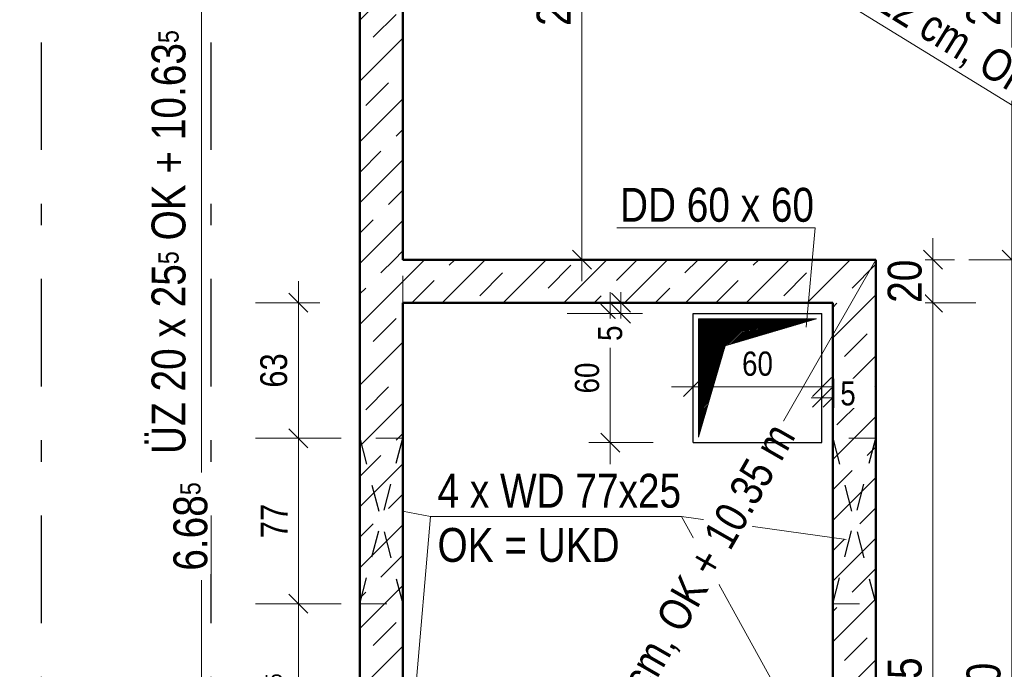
# Model space of a CAD drawing. Header units: millimetres. Extents: x -13 to 146, y -13 to 60.
# Tile 17 of 170: x 5.28 to 9.87, y 15.59 to 18.61. Entities that reach past the tile are written whole.
import ezdxf

# ---------------------------------------------------------------- set-up
doc = ezdxf.new("R2010")
doc.units = ezdxf.units.MM
doc.linetypes.add('DASHDOTX2', pattern=[2, 1, -0.5, 0, -0.5])
doc.linetypes.add('HIDDEN', pattern=[0.375, 0.25, -0.125])
for name, color, linetype, lineweight in [('Achsen', 7, 'Continuous', 20), ('Schraffuren', 7, 'Continuous', 20), ('Texte', 7, 'Continuous', 20)]:
    doc.layers.add(name, color=color, linetype=linetype, lineweight=lineweight)
doc.styles.add('Arial Narrow', font='ARIALN.TTF')
doc.dimstyles.new('Arch_Strakon_dimstyle', dxfattribs={"dimtxt": 11.25, "dimasz": 1, "dimexe": 1.25, "dimexo": 0.0625, "dimgap": 1, "dimtad": 0, "dimdec": 5, "dimzin": 12, "dimdsep": 46, "dimtxsty": 'Arial Narrow', "dimblk": 'Arrowhead_Tick', "dimsah": 1, "dimcen": 0, "dimse1": 1, "dimse2": 1, "dimclrd": 6, "dimclrt": 3, "dimazin": 0, "dimtfac": 1, "dimtdec": 4, "dimtmove": 0, "dimatfit": 3, "dimldrblk": 'NONE', "dimfxl": 1, "dimtvp": 1, "dimtolj": 1, "dimtzin": 0, "dimlwd": 13, "dimarcsym": 2})
pattern_1 = [(45, (0, 0), (-0.1414214, 0.1414214), [0.15, -0.1]), (45, (-0.07071, 0.07071), (-0.1414214, 0.1414214), [])]

# ---------------------------------------------------------------- blocks, each defined once
blk = doc.blocks.new('Arrowhead_Tick')
at = {"color": 0, "linetype": 'Continuous', "lineweight": -2}
for p, q in [((0, 20), (0, -10)), ((-1, 0), (0, 0)), ((10, 0), (0, 0))]:
    blk.add_line(p, q, dxfattribs=at)
at = {"color": 2, "linetype": 'Continuous', "lineweight": 35}
blk.add_line((4.42, 4.42), (-4.42, -4.42), dxfattribs=at)
blk = doc.blocks.new('*D191')
at = {"layer": 'Achsen', "color": 6, "linetype": 'Continuous', "lineweight": 13}
blk.add_line((5.3946, 19.65), (5.5842, 19.65), dxfattribs=at)
at = {"layer": 'Defpoints', "color": 0}
for p in [(5.5942, 20.0981), (5.5942, 19.65), (5.3846, 12.3741)]:
    blk.add_point(p, dxfattribs=at)
at = {"layer": 'Achsen', "color": 6, "lineweight": 13, "xscale": 0.01, "yscale": 0.01, "zscale": 0.01}
blk.add_blockref('Arrowhead_Tick', (5.5942, 19.65), dxfattribs=at)
at = {"layer": 'Achsen', "color": 6, "lineweight": 13, "xscale": 0.01, "yscale": 0.01, "zscale": 0.01, "rotation": 180}
blk.add_blockref('Arrowhead_Tick', (5.3846, 19.65), dxfattribs=at)
at = {"layer": 'Achsen', "color": 2, "lineweight": 35, "insert": (5.4894, 19.7791), "char_height": 0.1575, "attachment_point": 5, "style": 'Arial Narrow', "bg_fill": 3, "box_fill_scale": 1.1, "bg_fill_color": 256, "bg_fill_true_color": 13158600, "bg_fill_transparency": 0}
blk.add_mtext('\\A1;21', dxfattribs=at)
blk = doc.blocks.new('_None')
blk = doc.blocks.new('*D327')
at = {"color": 6, "linetype": 'Continuous', "lineweight": 13}
for p, q in [((6.1297, 20.0681), (6.1297, 16.5015)), ((6.1297, 13.4015), (6.1297, 16.0009))]:
    blk.add_line(p, q, dxfattribs=at)
at = {"layer": 'Defpoints', "color": 0}
for p in [(6.1297, 20.0781), (6.8671, 20.0781), (6.8671, 13.3915)]:
    blk.add_point(p, dxfattribs=at)
at = {"color": 6, "lineweight": 13, "xscale": 0.01, "yscale": 0.01, "zscale": 0.01}
for p, rotation in [((6.1297, 20.0781), 90), ((6.1297, 13.3915), 270)]:
    blk.add_blockref('Arrowhead_Tick', p, dxfattribs=dict(at, rotation=rotation))
at = {"color": 2, "lineweight": 35, "insert": (6.0797, 16.2512), "char_height": 0.1575, "attachment_point": 5, "rotation": 90, "style": 'Arial Narrow', "bg_fill": 3, "box_fill_scale": 1.1, "bg_fill_color": 256, "bg_fill_true_color": 13158600, "bg_fill_transparency": 0}
blk.add_mtext('\\A1;6.68{\\A1;\\H.6x;\\S5;}', dxfattribs=at)
blk = doc.blocks.new('*D330')
at = {"color": 6, "linetype": 'Continuous', "lineweight": 13}
blk.add_line((9.5332, 13.6515), (9.5332, 17.2815), dxfattribs=at)
at = {"layer": 'Defpoints', "color": 0}
for p in [(7.0671, 17.2915), (9.5332, 17.2915), (7.3171, 13.6415)]:
    blk.add_point(p, dxfattribs=at)
at = {"color": 6, "lineweight": 13, "xscale": 0.01, "yscale": 0.01, "zscale": 0.01}
for p, rotation in [((9.5332, 17.2915), 90), ((9.5332, 13.6415), 270)]:
    blk.add_blockref('Arrowhead_Tick', p, dxfattribs=dict(at, rotation=rotation))
at = {"color": 2, "lineweight": 35, "insert": (9.4027, 15.4665), "char_height": 0.1575, "attachment_point": 5, "rotation": 90, "style": 'Arial Narrow', "bg_fill": 3, "box_fill_scale": 1.1, "bg_fill_color": 256, "bg_fill_true_color": 13158600, "bg_fill_transparency": 0}
blk.add_mtext('\\A1;3.65', dxfattribs=at)
blk = doc.blocks.new('*D331')
at = {"color": 6, "linetype": 'Continuous', "lineweight": 13}
blk.add_line((9.5332, 17.3015), (9.5332, 17.4815), dxfattribs=at)
at = {"layer": 'Defpoints', "color": 0}
for p in [(7.0671, 17.4915), (9.5332, 17.4915), (7.0671, 17.2915)]:
    blk.add_point(p, dxfattribs=at)
at = {"color": 6, "lineweight": 13, "xscale": 0.01, "yscale": 0.01, "zscale": 0.01}
for p, rotation in [((9.5332, 17.4915), 90), ((9.5332, 17.2915), 270)]:
    blk.add_blockref('Arrowhead_Tick', p, dxfattribs=dict(at, rotation=rotation))
at = {"color": 2, "lineweight": 35, "insert": (9.4027, 17.3915), "char_height": 0.1575, "attachment_point": 5, "rotation": 90, "style": 'Arial Narrow', "bg_fill": 3, "box_fill_scale": 1.1, "bg_fill_color": 256, "bg_fill_true_color": 13158600, "bg_fill_transparency": 0}
blk.add_mtext('\\A1;20', dxfattribs=at)
blk = doc.blocks.new('*D332')
at = {"color": 6, "linetype": 'Continuous', "lineweight": 13}
blk.add_line((7.9, 17.5015), (7.9, 20.0681), dxfattribs=at)
at = {"layer": 'Defpoints', "color": 0}
for p in [(7.0671, 20.0781), (7.9, 20.0781), (7.0671, 17.4915)]:
    blk.add_point(p, dxfattribs=at)
at = {"color": 6, "lineweight": 13, "xscale": 0.01, "yscale": 0.01, "zscale": 0.01}
for p, rotation in [((7.9, 20.0781), 90), ((7.9, 17.4915), 270)]:
    blk.add_blockref('Arrowhead_Tick', p, dxfattribs=dict(at, rotation=rotation))
at = {"color": 2, "lineweight": 35, "insert": (7.7696, 18.7848), "char_height": 0.1575, "attachment_point": 5, "rotation": 90, "style": 'Arial Narrow', "bg_fill": 3, "box_fill_scale": 1.1, "bg_fill_color": 256, "bg_fill_true_color": 13158600, "bg_fill_transparency": 0}
blk.add_mtext('\\A1;2.58{\\A1;\\H.6x;\\S5;}', dxfattribs=at)
blk = doc.blocks.new('*D333')
at = {"color": 6, "linetype": 'Continuous', "lineweight": 13}
blk.add_line((9.9, 13.4015), (9.9, 17.4815), dxfattribs=at)
at = {"layer": 'Defpoints', "color": 0}
for p in [(9.2671, 17.4915), (9.9, 17.4915), (9.2671, 13.3915)]:
    blk.add_point(p, dxfattribs=at)
at = {"color": 6, "lineweight": 13, "xscale": 0.01, "yscale": 0.01, "zscale": 0.01}
for p, rotation in [((9.9, 17.4915), 90), ((9.9, 13.3915), 270)]:
    blk.add_blockref('Arrowhead_Tick', p, dxfattribs=dict(at, rotation=rotation))
at = {"color": 2, "lineweight": 35, "insert": (9.7696, 15.4415), "char_height": 0.1575, "attachment_point": 5, "rotation": 90, "style": 'Arial Narrow', "bg_fill": 3, "box_fill_scale": 1.1, "bg_fill_color": 256, "bg_fill_true_color": 13158600, "bg_fill_transparency": 0}
blk.add_mtext('\\A1;4.10', dxfattribs=at)
blk = doc.blocks.new('*D334')
at = {"color": 6, "linetype": 'Continuous', "lineweight": 13}
blk.add_line((9.9, 17.5015), (9.9, 20.0681), dxfattribs=at)
at = {"layer": 'Defpoints', "color": 0}
for p in [(9.9, 20.0781), (11.0671, 20.0781), (9.2671, 17.4915)]:
    blk.add_point(p, dxfattribs=at)
at = {"color": 6, "lineweight": 13, "xscale": 0.01, "yscale": 0.01, "zscale": 0.01}
for p, rotation in [((9.9, 20.0781), 90), ((9.9, 17.4915), 270)]:
    blk.add_blockref('Arrowhead_Tick', p, dxfattribs=dict(at, rotation=rotation))
at = {"color": 2, "lineweight": 35, "insert": (9.7696, 18.7848), "char_height": 0.1575, "attachment_point": 5, "rotation": 90, "style": 'Arial Narrow', "bg_fill": 3, "box_fill_scale": 1.1, "bg_fill_color": 256, "bg_fill_true_color": 13158600, "bg_fill_transparency": 0}
blk.add_mtext('\\A1;2.58{\\A1;\\H.6x;\\S5;}', dxfattribs=at)
blk = doc.blocks.new('*D830')
at = {"layer": 'Defpoints', "color": 0}
for p in [(6.581, 15.8915), (7.0671, 15.8915), (7.0671, 15.0365)]:
    blk.add_point(p, dxfattribs=at)
at = {"layer": 'Texte', "color": 6, "linetype": 'Continuous', "lineweight": 13}
blk.add_line((6.581, 15.0465), (6.581, 15.8815), dxfattribs=at)
at = {"layer": 'Texte', "color": 6, "lineweight": 13, "xscale": 0.01, "yscale": 0.01, "zscale": 0.01}
for p, rotation in [((6.581, 15.8915), 90), ((6.581, 15.0365), 270)]:
    blk.add_blockref('Arrowhead_Tick', p, dxfattribs=dict(at, rotation=rotation))
at = {"layer": 'Texte', "color": 3, "lineweight": 35, "insert": (6.4672, 15.464), "char_height": 0.125, "attachment_point": 5, "rotation": 90, "style": 'Arial Narrow', "bg_fill": 3, "box_fill_scale": 1.1, "bg_fill_color": 256, "bg_fill_true_color": 13158600, "bg_fill_transparency": 0}
blk.add_mtext('\\A1;85{\\A1;\\H.6x;\\S5;}', dxfattribs=at)
blk = doc.blocks.new('*D831')
at = {"layer": 'Defpoints', "color": 0}
for p in [(6.581, 16.6615), (9.2671, 16.6615), (7.0671, 15.8915)]:
    blk.add_point(p, dxfattribs=at)
at = {"layer": 'Texte', "color": 6, "linetype": 'Continuous', "lineweight": 13}
blk.add_line((6.581, 15.9015), (6.581, 16.6515), dxfattribs=at)
at = {"layer": 'Texte', "color": 6, "lineweight": 13, "xscale": 0.01, "yscale": 0.01, "zscale": 0.01}
for p, rotation in [((6.581, 16.6615), 90), ((6.581, 15.8915), 270)]:
    blk.add_blockref('Arrowhead_Tick', p, dxfattribs=dict(at, rotation=rotation))
at = {"layer": 'Texte', "color": 3, "lineweight": 35, "insert": (6.4685, 16.2765), "char_height": 0.125, "attachment_point": 5, "rotation": 90, "style": 'Arial Narrow', "bg_fill": 3, "box_fill_scale": 1.1, "bg_fill_color": 256, "bg_fill_true_color": 13158600, "bg_fill_transparency": 0}
blk.add_mtext('\\A1;77', dxfattribs=at)
blk = doc.blocks.new('*D832')
at = {"layer": 'Defpoints', "color": 0}
for p in [(6.581, 17.2915), (9.0671, 17.2915), (9.2671, 16.6615)]:
    blk.add_point(p, dxfattribs=at)
at = {"layer": 'Texte', "color": 6, "linetype": 'Continuous', "lineweight": 13}
blk.add_line((6.581, 16.6715), (6.581, 17.2815), dxfattribs=at)
at = {"layer": 'Texte', "color": 6, "lineweight": 13, "xscale": 0.01, "yscale": 0.01, "zscale": 0.01}
for p, rotation in [((6.581, 17.2915), 90), ((6.581, 16.6615), 270)]:
    blk.add_blockref('Arrowhead_Tick', p, dxfattribs=dict(at, rotation=rotation))
at = {"layer": 'Texte', "color": 3, "lineweight": 35, "insert": (6.4672, 16.9765), "char_height": 0.125, "attachment_point": 5, "rotation": 90, "style": 'Arial Narrow', "bg_fill": 3, "box_fill_scale": 1.1, "bg_fill_color": 256, "bg_fill_true_color": 13158600, "bg_fill_transparency": 0}
blk.add_mtext('\\A1;63', dxfattribs=at)
blk = doc.blocks.new('*D840')
at = {"color": 6, "linetype": 'Continuous', "lineweight": 13}
blk.add_line((8.032, 16.6515), (8.032, 17.2315), dxfattribs=at)
at = {"layer": 'Defpoints', "color": 0}
for p in [(8.032, 17.2415), (8.4171, 17.2415), (8.4171, 16.6415)]:
    blk.add_point(p, dxfattribs=at)
at = {"color": 6, "lineweight": 13, "xscale": 0.01, "yscale": 0.01, "zscale": 0.01}
for p, rotation in [((8.032, 17.2415), 90), ((8.032, 16.6415), 270)]:
    blk.add_blockref('Arrowhead_Tick', p, dxfattribs=dict(at, rotation=rotation))
at = {"color": 3, "lineweight": 35, "insert": (7.9245, 16.9415), "char_height": 0.1125, "attachment_point": 5, "rotation": 90, "style": 'Arial Narrow', "bg_fill": 3, "box_fill_scale": 1.1, "bg_fill_color": 256, "bg_fill_true_color": 13158600, "bg_fill_transparency": 0}
blk.add_mtext('\\A1;60', dxfattribs=at)
blk = doc.blocks.new('*D841')
at = {"color": 6, "linetype": 'Continuous', "lineweight": 13}
for p, q in [((8.082, 17.3015), (8.082, 17.3115)), ((8.082, 17.2415), (8.082, 17.2915)), ((8.082, 17.2315), (8.082, 17.2215))]:
    blk.add_line(p, q, dxfattribs=at)
at = {"layer": 'Defpoints', "color": 0}
for p in [(7.0671, 17.2915), (8.082, 17.2915), (8.4171, 17.2415)]:
    blk.add_point(p, dxfattribs=at)
at = {"color": 6, "lineweight": 13, "xscale": 0.01, "yscale": 0.01, "zscale": 0.01}
for p, rotation in [((8.082, 17.2415), 90), ((8.082, 17.2915), 270)]:
    blk.add_blockref('Arrowhead_Tick', p, dxfattribs=dict(at, rotation=rotation))
at = {"color": 3, "lineweight": 35, "insert": (8.032, 17.1498), "char_height": 0.1125, "attachment_point": 5, "rotation": 90, "style": 'Arial Narrow', "bg_fill": 3, "box_fill_scale": 1.1, "bg_fill_color": 256, "bg_fill_true_color": 13158600, "bg_fill_transparency": 0}
blk.add_mtext('\\A1;5', dxfattribs=at)
blk = doc.blocks.new('*D842')
at = {"color": 6, "linetype": 'Continuous', "lineweight": 13}
blk.add_line((8.4271, 16.9001), (9.0071, 16.9001), dxfattribs=at)
at = {"layer": 'Defpoints', "color": 0}
for p in [(9.0171, 16.9001), (8.4171, 16.6415), (9.0171, 16.6415)]:
    blk.add_point(p, dxfattribs=at)
at = {"color": 6, "lineweight": 13, "xscale": 0.01, "yscale": 0.01, "zscale": 0.01}
blk.add_blockref('Arrowhead_Tick', (9.0171, 16.9001), dxfattribs=at)
at = {"color": 6, "lineweight": 13, "xscale": 0.01, "yscale": 0.01, "zscale": 0.01, "rotation": 180}
blk.add_blockref('Arrowhead_Tick', (8.4171, 16.9001), dxfattribs=at)
at = {"color": 3, "lineweight": 35, "insert": (8.7171, 17.0075), "char_height": 0.1125, "attachment_point": 5, "style": 'Arial Narrow', "bg_fill": 3, "box_fill_scale": 1.1, "bg_fill_color": 256, "bg_fill_true_color": 13158600, "bg_fill_transparency": 0}
blk.add_mtext('\\A1;60', dxfattribs=at)
blk = doc.blocks.new('*D843')
at = {"color": 6, "linetype": 'Continuous', "lineweight": 13}
for p, q in [((9.0071, 16.8501), (8.9971, 16.8501)), ((9.0171, 16.8501), (9.0671, 16.8501)), ((9.0771, 16.8501), (9.0871, 16.8501))]:
    blk.add_line(p, q, dxfattribs=at)
at = {"layer": 'Defpoints', "color": 0}
for p in [(9.0671, 17.2915), (9.0171, 16.6415)]:
    blk.add_point(p, dxfattribs=at)
at = {"color": 6, "lineweight": 13, "xscale": 0.01, "yscale": 0.01, "zscale": 0.01}
blk.add_blockref('Arrowhead_Tick', (9.0171, 16.8501), dxfattribs=at)
at = {"color": 6, "lineweight": 13, "xscale": 0.01, "yscale": 0.01, "zscale": 0.01, "rotation": 180}
blk.add_blockref('Arrowhead_Tick', (9.0671, 16.8501), dxfattribs=at)
at = {"color": 3, "lineweight": 35, "insert": (9.1382, 16.8695), "char_height": 0.1125, "attachment_point": 5, "style": 'Arial Narrow', "bg_fill": 3, "box_fill_scale": 1.1, "bg_fill_color": 256, "bg_fill_true_color": 13158600, "bg_fill_transparency": 0}
blk.add_mtext('\\A1;5', dxfattribs=at)
at = {"layer": 'Defpoints', "color": 0}
blk.add_point((9.0671, 16.8501), dxfattribs=at)

msp = doc.modelspace()

# ---------------------------------------------------------------- hatches: boundary and pattern name
at = {"lineweight": 13}
h = msp.add_hatch(dxfattribs=at)
h.set_pattern_fill('Mau', color=6, scale=0.01, angle=45, style=0, pattern_type=2)
h.set_pattern_definition([(45, (0, 0), (-0.0036769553, 0.0036769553), [])])
h.paths.add_polyline_path([(8.442084, 16.666512), (8.567084, 17.091512), (8.992084, 17.216512), (8.442084, 17.216512)])
at = {"layer": 'Schraffuren', "lineweight": 13}
h = msp.add_hatch(dxfattribs=at)
h.set_pattern_fill('bB', color=6, scale=0.01, angle=45, style=0, pattern_type=2)
h.set_pattern_definition(pattern_1)
h.paths.add_polyline_path([(7.067086, 20.07809), (7.067086, 17.491512), (6.867086, 17.491512), (6.867086, 20.07809)])
h = msp.add_hatch(dxfattribs=at)
h.set_pattern_fill('bB', color=6, scale=0.01, angle=45, style=0, pattern_type=2)
h.set_pattern_definition(pattern_1)
h.paths.add_polyline_path([(7.067086, 20.07809), (7.067086, 17.491512), (6.867086, 17.491512), (6.867086, 20.07809)])
h = msp.add_hatch(dxfattribs=at)
h.set_pattern_fill('bB', color=6, scale=0.01, angle=45, style=0, pattern_type=2)
h.set_pattern_definition(pattern_1)
h.paths.add_polyline_path([(7.067086, 17.491512), (7.067086, 13.641505), (6.867086, 13.641505), (6.867086, 17.491512)])
h = msp.add_hatch(dxfattribs=at)
h.set_pattern_fill('bB', color=6, scale=0.01, angle=45, style=0, pattern_type=2)
h.set_pattern_definition(pattern_1)
h.paths.add_polyline_path([(9.067084, 17.491512), (9.067084, 17.291512), (7.067086, 17.291512), (7.067086, 17.491512)])
h = msp.add_hatch(dxfattribs=at)
h.set_pattern_fill('bB', color=6, scale=0.01, angle=45, style=0, pattern_type=2)
h.set_pattern_definition(pattern_1)
h.paths.add_polyline_path([(9.267084, 17.491512), (9.267084, 13.641505), (9.067084, 13.641505), (9.067084, 17.491512)])

# ---------------------------------------------------------------- linework, layer by layer
at = {"color": 5, "linetype": 'Continuous', "lineweight": 18}
for p, q in [((6.867086, 20.07809), (11.067092, 17.491819)), ((8.985958, 17.640205), (8.061999, 17.640205)), ((8.985958, 17.640205), (8.943666, 17.177969)), ((6.917086, 13.386505), (9.267084, 17.491512))]:
    msp.add_line(p, q, dxfattribs=at)
at = {"color": 6, "linetype": 'Continuous', "lineweight": 13}
for p, q in [((8.442084, 16.666512), (8.442084, 17.216512)), ((8.442084, 17.216512), (8.992084, 17.216512)), ((8.567084, 17.091512), (8.992084, 17.216512)), ((8.442084, 16.666512), (8.567084, 17.091512))]:
    msp.add_line(p, q, dxfattribs=at)
at = {"layer": 'Achsen', "color": 3, "linetype": 'DASHDOTX2', "lineweight": 25, "ltscale": 0.5}
for p, q in [((5.384631, 39.402162), (5.384631, 12.374124)), ((6.174631, 39.402162), (6.174631, 12.374124))]:
    msp.add_line(p, q, dxfattribs=at)
at = {"layer": 'Texte', "color": 3, "linetype": 'HIDDEN', "lineweight": 25, "ltscale": 0.5}
for p, q in [((6.867086, 16.661505), (7.067086, 15.891505)), ((6.867086, 15.891505), (7.067086, 16.661505)), ((9.067084, 15.891505), (9.267084, 16.661505)), ((9.067084, 16.661505), (9.267084, 15.891505))]:
    msp.add_line(p, q, dxfattribs=at)
at = {"layer": 'Texte', "color": 5, "linetype": 'Continuous', "lineweight": 18}
for p, q in [((7.195334, 16.297185), (7.06617, 16.322721)), ((7.195334, 16.297185), (7.074458, 14.872258)), ((8.363993, 16.297185), (7.195334, 16.297185)), ((8.363993, 16.297185), (9.129971, 16.190107)), ((8.363993, 16.297185), (9.146548, 14.880546))]:
    msp.add_line(p, q, dxfattribs=at)

# ---------------------------------------------------------------- next in the draw order: dimensions: what is measured, and where the dimension line sits
at = {"lineweight": 35}
for base, p1, p2, text, override, picture, middle in [((6.129658, 20.07809), (6.867086, 13.391508), (6.867086, 20.07809), '6.68{\\A1;\\H.6x;\\S5;}', {"dimscale": 0.01, "dimtxt": 15.75, "dimasz": 1, "dimgap": 5, "dimtad": 0, "dimjust": 0, "dimtih": 0, "dimtoh": 0, "dimdec": 5, "dimdsep": 46, "dimtxsty": 'Arial Narrow', "dimclrd": 6, "dimclrt": 2, "dimtix": 0, "dimtofl": 255, "dimtmove": 2, "dimatfit": 2, "dimfxl": 0, "dimfxlon": 0, "dimtvp": 31.746032, "dimtfill": 1, "dimtfillclr": 7, "dimlwd": 13}, '*D327', (6.079658, 16.25119)), ((9.53315, 17.291512), (7.317086, 13.641505), (7.067086, 17.291512), '3.65', {"dimscale": 0.01, "dimtxt": 15.75, "dimasz": 1, "dimgap": 5, "dimtad": 1, "dimjust": 0, "dimtih": 0, "dimtoh": 0, "dimdec": 5, "dimdsep": 46, "dimtxsty": 'Arial Narrow', "dimclrd": 6, "dimclrt": 2, "dimtix": 1, "dimtofl": 255, "dimtmove": 0, "dimatfit": 2, "dimfxl": 0, "dimfxlon": 0, "dimtvp": 31.746032, "dimtfill": 1, "dimtfillclr": 7, "dimlwd": 13}, '*D330', (9.53315, 15.466508))]:
    dim = msp.add_linear_dim(base=base, p1=p1, p2=p2, angle=90, text=text, dimstyle='Arch_Strakon_dimstyle', override=override, dxfattribs=at)
    dim.commit()
    dim.dimension.update_dxf_attribs({"geometry": picture, "text_midpoint": middle, "dimtype": 160})
at = {"layer": 'Achsen', "lineweight": 35}
dim = msp.add_linear_dim(base=(5.594235, 19.65), p1=(5.384631, 12.374124), p2=(5.594235, 20.09809), text='21', dimstyle='Arch_Strakon_dimstyle', override={"dimscale": 0.01, "dimtxt": 15.75, "dimasz": 1, "dimgap": 5, "dimtad": 1, "dimjust": 0, "dimtih": 0, "dimtoh": 0, "dimdec": 5, "dimdsep": 46, "dimtxsty": 'Arial Narrow', "dimclrd": 6, "dimclrt": 2, "dimtix": 1, "dimtofl": 255, "dimtmove": 0, "dimatfit": 2, "dimfxl": 0, "dimfxlon": 0, "dimtvp": 31.746032, "dimtfill": 1, "dimtfillclr": 7, "dimlwd": 13}, dxfattribs=at)
dim.commit()
dim.dimension.update_dxf_attribs({"geometry": '*D191', "text_midpoint": (5.489433, 19.65), "dimtype": 160})

# ---------------------------------------------------------------- next in the draw order: linework, layer by layer
at = {"color": 4, "linetype": 'Continuous', "lineweight": 50}
msp.add_line((6.867086, 17.491512), (6.867086, 20.07809), dxfattribs=at)

# ---------------------------------------------------------------- next in the draw order: texts
at = {"color": 2, "lineweight": 35, "insert": (6.057884, 16.588488), "char_height": 0.1575, "attachment_point": 7, "rotation": 90, "line_spacing_factor": 0.9, "style": 'Arial Narrow'}
msp.add_mtext('ÜZ 20 x 25{\\A1;\\H.6x;\\S5;} OK + 10.63{\\A1;\\H.6x;\\S5;}', dxfattribs=at)

# ---------------------------------------------------------------- next in the draw order: dimensions: what is measured, and where the dimension line sits
at = {"lineweight": 35}
dim = msp.add_linear_dim(base=(9.53315, 17.491512), p1=(7.067086, 17.291512), p2=(7.067086, 17.491512), angle=90, text='20', dimstyle='Arch_Strakon_dimstyle', override={"dimscale": 0.01, "dimtxt": 15.75, "dimasz": 1, "dimgap": 5, "dimtad": 1, "dimjust": 0, "dimtih": 0, "dimtoh": 0, "dimdec": 5, "dimdsep": 46, "dimtxsty": 'Arial Narrow', "dimclrd": 6, "dimclrt": 2, "dimtix": 1, "dimtofl": 255, "dimtmove": 0, "dimatfit": 2, "dimfxl": 0, "dimfxlon": 0, "dimtvp": 31.746032, "dimtfill": 1, "dimtfillclr": 7, "dimlwd": 13}, dxfattribs=at)
dim.commit()
dim.dimension.update_dxf_attribs({"geometry": '*D331', "text_midpoint": (9.53315, 17.391512), "dimtype": 160})
at = {"layer": 'Texte', "lineweight": 35}
dim = msp.add_linear_dim(base=(6.580986, 15.891505), p1=(7.067086, 15.036505), p2=(7.067086, 15.891505), angle=90, text='85{\\A1;\\H.6x;\\S5;}', dimstyle='Arch_Strakon_dimstyle', override={"dimscale": 0.01, "dimtxt": 12.5, "dimasz": 1, "dimgap": 5, "dimtad": 1, "dimjust": 0, "dimtih": 0, "dimtoh": 0, "dimdec": 5, "dimdsep": 46, "dimtxsty": 'Arial Narrow', "dimclrd": 6, "dimclrt": 3, "dimtix": 1, "dimtofl": 255, "dimtmove": 0, "dimatfit": 2, "dimfxl": 0, "dimfxlon": 0, "dimtvp": 40, "dimtfill": 1, "dimtfillclr": 7, "dimlwd": 13}, dxfattribs=at)
dim.commit()
dim.dimension.update_dxf_attribs({"geometry": '*D830', "text_midpoint": (6.580986, 15.464005), "dimtype": 160})

# ---------------------------------------------------------------- next in the draw order: dimensions: what is measured, and where the dimension line sits
at = {"lineweight": 35}
for base, p1, p2, text, picture, middle in [((7.9, 20.07809), (7.067086, 17.491512), (7.067086, 20.07809), '2.58{\\A1;\\H.6x;\\S5;}', '*D332', (7.9, 18.784801)), ((9.9, 17.491512), (9.267084, 13.391508), (9.267084, 17.491512), '4.10', '*D333', (9.9, 15.44151))]:
    dim = msp.add_linear_dim(base=base, p1=p1, p2=p2, angle=90, text=text, dimstyle='Arch_Strakon_dimstyle', override={"dimscale": 0.01, "dimtxt": 15.75, "dimasz": 1, "dimgap": 5, "dimtad": 1, "dimjust": 0, "dimtih": 0, "dimtoh": 0, "dimdec": 5, "dimdsep": 46, "dimtxsty": 'Arial Narrow', "dimclrd": 6, "dimclrt": 2, "dimtix": 1, "dimtofl": 255, "dimtmove": 0, "dimatfit": 2, "dimfxl": 0, "dimfxlon": 0, "dimtvp": 31.746032, "dimtfill": 1, "dimtfillclr": 7, "dimlwd": 13}, dxfattribs=at)
    dim.commit()
    dim.dimension.update_dxf_attribs({"geometry": picture, "text_midpoint": middle, "dimtype": 160})

# ---------------------------------------------------------------- next in the draw order: linework, layer by layer
at = {"color": 4, "linetype": 'Continuous', "lineweight": 50}
for q in [(7.067086, 20.07809), (9.067084, 17.491512)]:
    msp.add_line((7.067086, 17.491512), q, dxfattribs=at)

# ---------------------------------------------------------------- next in the draw order: dimensions: what is measured, and where the dimension line sits
at = {"lineweight": 35}
dim = msp.add_linear_dim(base=(9.9, 20.07809), p1=(9.267084, 17.491512), p2=(11.067092, 20.07809), angle=90, text='2.58{\\A1;\\H.6x;\\S5;}', dimstyle='Arch_Strakon_dimstyle', override={"dimscale": 0.01, "dimtxt": 15.75, "dimasz": 1, "dimgap": 5, "dimtad": 1, "dimjust": 0, "dimtih": 0, "dimtoh": 0, "dimdec": 5, "dimdsep": 46, "dimtxsty": 'Arial Narrow', "dimclrd": 6, "dimclrt": 2, "dimtix": 1, "dimtofl": 255, "dimtmove": 0, "dimatfit": 2, "dimfxl": 0, "dimfxlon": 0, "dimtvp": 31.746032, "dimtfill": 1, "dimtfillclr": 7, "dimlwd": 13}, dxfattribs=at)
dim.commit()
dim.dimension.update_dxf_attribs({"geometry": '*D334', "text_midpoint": (9.9, 18.784801), "dimtype": 160})
at = {"layer": 'Texte', "lineweight": 35}
dim = msp.add_linear_dim(base=(6.580986, 16.661505), p1=(7.067086, 15.891505), p2=(9.267084, 16.661505), angle=90, text='77', dimstyle='Arch_Strakon_dimstyle', override={"dimscale": 0.01, "dimtxt": 12.5, "dimasz": 1, "dimgap": 5, "dimtad": 1, "dimjust": 0, "dimtih": 0, "dimtoh": 0, "dimdec": 5, "dimdsep": 46, "dimtxsty": 'Arial Narrow', "dimclrd": 6, "dimclrt": 3, "dimtix": 1, "dimtofl": 255, "dimtmove": 0, "dimatfit": 2, "dimfxl": 0, "dimfxlon": 0, "dimtvp": 40, "dimtfill": 1, "dimtfillclr": 7, "dimlwd": 13}, dxfattribs=at)
dim.commit()
dim.dimension.update_dxf_attribs({"geometry": '*D831', "text_midpoint": (6.580986, 16.276505), "dimtype": 160})

# ---------------------------------------------------------------- next in the draw order: linework, layer by layer
at = {"color": 4, "linetype": 'Continuous', "lineweight": 50}
msp.add_line((9.067084, 17.491512), (9.267084, 17.491512), dxfattribs=at)
at = {"color": 6, "linetype": 'HIDDEN', "lineweight": 13, "ltscale": 0.5}
msp.add_line((6.867086, 15.891505), (7.067086, 15.891505), dxfattribs=at)

# ---------------------------------------------------------------- next in the draw order: texts
at = {"color": 2, "lineweight": 35, "insert": (8.268537, 19.238321), "char_height": 0.15, "attachment_point": 7, "rotation": 328.376, "line_spacing_factor": 0.9, "style": 'Arial Narrow', "bg_fill": 3, "box_fill_scale": 1.2, "bg_fill_color": 256, "bg_fill_true_color": 13158600, "bg_fill_transparency": 0}
msp.add_mtext('Stb.-Decke d= 22 cm, OK + 9.47 m', dxfattribs=at)

# ---------------------------------------------------------------- next in the draw order: dimensions: what is measured, and where the dimension line sits
at = {"layer": 'Texte', "lineweight": 35}
dim = msp.add_linear_dim(base=(6.580986, 17.291512), p1=(9.267084, 16.661505), p2=(9.067084, 17.291512), angle=90, text='63', dimstyle='Arch_Strakon_dimstyle', override={"dimscale": 0.01, "dimtxt": 12.5, "dimasz": 1, "dimgap": 5, "dimtad": 1, "dimjust": 0, "dimtih": 0, "dimtoh": 0, "dimdec": 5, "dimdsep": 46, "dimtxsty": 'Arial Narrow', "dimclrd": 6, "dimclrt": 3, "dimtix": 1, "dimtofl": 255, "dimtmove": 0, "dimatfit": 2, "dimfxl": 0, "dimfxlon": 0, "dimtvp": 40, "dimtfill": 1, "dimtfillclr": 7, "dimlwd": 13}, dxfattribs=at)
dim.commit()
dim.dimension.update_dxf_attribs({"geometry": '*D832', "text_midpoint": (6.580986, 16.976508), "dimtype": 160})

# ---------------------------------------------------------------- next in the draw order: linework, layer by layer
at = {"color": 4, "linetype": 'Continuous', "lineweight": 50}
for p, q in [((6.867086, 13.641505), (6.867086, 17.491512)), ((9.267084, 13.641505), (9.267084, 17.491512))]:
    msp.add_line(p, q, dxfattribs=at)
at = {"color": 6, "linetype": 'HIDDEN', "lineweight": 13, "ltscale": 0.5}
msp.add_line((7.067086, 16.661505), (6.867086, 16.661505), dxfattribs=at)

# ---------------------------------------------------------------- next in the draw order: texts
at = {"color": 2, "lineweight": 35, "style": 'Arial Narrow'}
msp.add_text('DD 60 x 60', height=0.1575, dxfattribs=at).set_placement((8.077606, 17.668374))

# ---------------------------------------------------------------- next in the draw order: dimensions: what is measured, and where the dimension line sits
at = {"lineweight": 35}
dim = msp.add_linear_dim(base=(8.031977, 17.241512), p1=(8.417084, 16.641512), p2=(8.417084, 17.241512), angle=90, text='60', dimstyle='Arch_Strakon_dimstyle', override={"dimscale": 0.01, "dimtxt": 11.25, "dimasz": 1, "dimgap": 5, "dimtad": 1, "dimjust": 0, "dimtih": 0, "dimtoh": 0, "dimdec": 5, "dimdsep": 46, "dimtxsty": 'Arial Narrow', "dimclrd": 6, "dimclrt": 3, "dimtix": 1, "dimtofl": 255, "dimtmove": 0, "dimatfit": 2, "dimfxl": 0, "dimfxlon": 0, "dimtvp": 44.444444, "dimtfill": 1, "dimtfillclr": 7, "dimlwd": 13}, dxfattribs=at)
dim.commit()
dim.dimension.update_dxf_attribs({"geometry": '*D840', "text_midpoint": (8.031977, 16.941512), "dimtype": 160})

# ---------------------------------------------------------------- next in the draw order: dimensions: what is measured, and where the dimension line sits
dim = msp.add_linear_dim(base=(8.081977, 17.291512), p1=(8.417084, 17.241512), p2=(7.067086, 17.291512), angle=90, text='5', dimstyle='Arch_Strakon_dimstyle', override={"dimscale": 0.01, "dimtxt": 11.25, "dimasz": 1, "dimgap": 5, "dimtad": 1, "dimjust": 0, "dimtih": 0, "dimtoh": 0, "dimdec": 5, "dimdsep": 46, "dimtxsty": 'Arial Narrow', "dimclrd": 6, "dimclrt": 3, "dimtix": 0, "dimtofl": 255, "dimtmove": 2, "dimatfit": 2, "dimfxl": 0, "dimfxlon": 0, "dimtvp": 44.444444, "dimtfill": 1, "dimtfillclr": 7, "dimlwd": 13}, dxfattribs=at)
dim.commit()
dim.dimension.update_dxf_attribs({"geometry": '*D841', "text_midpoint": (8.031977, 17.149824), "dimtype": 160})

# ---------------------------------------------------------------- next in the draw order: linework, layer by layer
at = {"color": 6, "linetype": 'HIDDEN', "lineweight": 13, "ltscale": 0.5}
msp.add_line((7.067086, 17.291512), (7.067086, 17.491512), dxfattribs=at)
at = {"color": 4, "linetype": 'Continuous', "lineweight": 50}
msp.add_line((7.067086, 13.641505), (7.067086, 17.291512), dxfattribs=at)

# ---------------------------------------------------------------- next in the draw order: dimensions: what is measured, and where the dimension line sits
at = {"lineweight": 35}
dim = msp.add_linear_dim(base=(9.017084, 16.900068), p1=(8.417084, 16.641512), p2=(9.017084, 16.641512), text='60', dimstyle='Arch_Strakon_dimstyle', override={"dimscale": 0.01, "dimtxt": 11.25, "dimasz": 1, "dimgap": 5, "dimtad": 1, "dimjust": 0, "dimtih": 0, "dimtoh": 0, "dimdec": 5, "dimdsep": 46, "dimtxsty": 'Arial Narrow', "dimclrd": 6, "dimclrt": 3, "dimtix": 1, "dimtofl": 255, "dimtmove": 0, "dimatfit": 2, "dimfxl": 0, "dimfxlon": 0, "dimtvp": 44.444444, "dimtfill": 1, "dimtfillclr": 7, "dimlwd": 13}, dxfattribs=at)
dim.commit()
dim.dimension.update_dxf_attribs({"geometry": '*D842', "text_midpoint": (8.717084, 16.900068), "dimtype": 160})

# ---------------------------------------------------------------- next in the draw order: dimensions: what is measured, and where the dimension line sits
dim = msp.add_linear_dim(base=(9.067084, 16.850068), p1=(9.017084, 16.641512), p2=(9.067084, 17.291512), text='5', dimstyle='Arch_Strakon_dimstyle', override={"dimscale": 0.01, "dimtxt": 11.25, "dimasz": 1, "dimgap": 5, "dimtad": 0, "dimjust": 0, "dimtih": 0, "dimtoh": 0, "dimdec": 5, "dimdsep": 46, "dimtxsty": 'Arial Narrow', "dimclrd": 6, "dimclrt": 3, "dimtix": 0, "dimtofl": 255, "dimtmove": 2, "dimatfit": 2, "dimfxl": 0, "dimfxlon": 0, "dimtvp": 44.444444, "dimtfill": 1, "dimtfillclr": 7, "dimlwd": 13}, dxfattribs=at)
dim.commit()
dim.dimension.update_dxf_attribs({"geometry": '*D843', "text_midpoint": (9.138232, 16.869505), "dimtype": 160})

# ---------------------------------------------------------------- next in the draw order: linework, layer by layer
at = {"color": 4, "linetype": 'Continuous', "lineweight": 50}
msp.add_line((7.067086, 17.291512), (9.067084, 17.291512), dxfattribs=at)
at = {"layer": 'Achsen', "color": 3, "linetype": 'Continuous', "lineweight": 25}
msp.add_line((8.417084, 17.241512), (9.017084, 17.241512), dxfattribs=at)

# ---------------------------------------------------------------- next in the draw order: texts
at = {"color": 2, "lineweight": 35, "insert": (7.545818, 14.254331), "char_height": 0.15, "attachment_point": 7, "rotation": 60.210109, "line_spacing_factor": 0.9, "style": 'Arial Narrow', "bg_fill": 3, "box_fill_scale": 1.2, "bg_fill_color": 256, "bg_fill_true_color": 13158600, "bg_fill_transparency": 0}
msp.add_mtext('Stb.-Decke d= 22 cm, OK + 10.35 m', dxfattribs=at)

# ---------------------------------------------------------------- next in the draw order: linework, layer by layer
at = {"color": 4, "linetype": 'Continuous', "lineweight": 50}
msp.add_line((9.067084, 13.641505), (9.067084, 17.291512), dxfattribs=at)
at = {"color": 6, "linetype": 'HIDDEN', "lineweight": 13, "ltscale": 0.5}
for p, q in [((9.267084, 16.661505), (9.067084, 16.661505)), ((9.067084, 15.891505), (9.267084, 15.891505))]:
    msp.add_line(p, q, dxfattribs=at)
at = {"layer": 'Achsen', "color": 3, "linetype": 'Continuous', "lineweight": 25}
for p, q in [((8.417084, 16.641512), (8.417084, 17.241512)), ((9.017084, 16.641512), (9.017084, 17.241512)), ((8.417084, 16.641512), (9.017084, 16.641512))]:
    msp.add_line(p, q, dxfattribs=at)

# ---------------------------------------------------------------- next in the draw order: texts
at = {"layer": 'Texte', "color": 2, "lineweight": 35, "style": 'Arial Narrow'}
for s, p in [('4 x WD 77x25', (7.228487, 16.338626)), ('OK = UKD', (7.228487, 16.086626))]:
    msp.add_text(s, height=0.1575, dxfattribs=at).set_placement(p)

doc.saveas('drawing.dxf')
